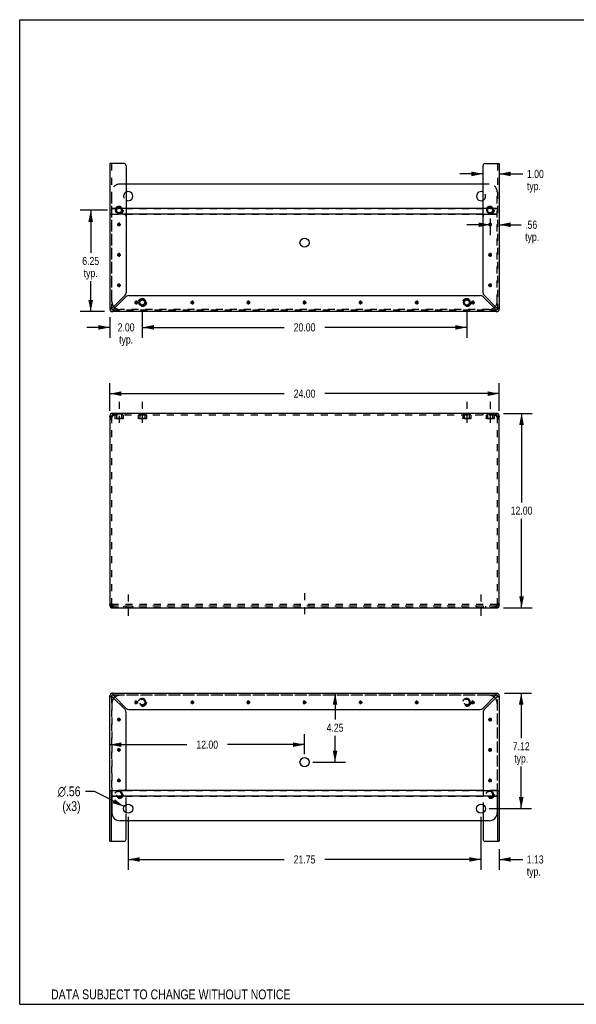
# Model space of a CAD drawing. Header units: inches. Extents: x 0 to 78.6, y 0 to 60.7.
# Tile 1 of 3: x 0 to 34.3, y 0 to 60.7. Entities that reach past the tile are written whole.
import ezdxf

# ---------------------------------------------------------------- set-up
doc = ezdxf.new("R2010")
doc.units = ezdxf.units.IN
doc.header["$LTSCALE"] = 4.321429
doc.header["$MEASUREMENT"] = 0
doc.linetypes.add('DASHED', pattern=[0.2, 0.1, -0.1])
doc.linetypes.add('HIDDEN', pattern=[0.2, 0.1, -0.1])
doc.layers.get('0').update_dxf_attribs({"linetype": 'CONTINUOUS'})
doc.layers.add('DEFAULT_2', color=8, linetype='HIDDEN')
doc.layers.add('DIMENSIONS', color=7, linetype='CONTINUOUS')
doc.styles.get("Standard").update_dxf_attribs({"font": 'txt', "width": 0.8})
doc.styles.add('TEXTSTYLE_1', font='gdt', dxfattribs={"width": 0.8})
doc.dimstyles.new('DIMSTYLE_1', dxfattribs={"dimtxt": 0.5, "dimasz": 0.714286, "dimexe": 0.09, "dimexo": 0.07, "dimgap": 0.035, "dimtad": 0, "dimtih": 1, "dimtoh": 1, "dimzin": 4, "dimdsep": 46, "dimtxsty": 'Standard', "dimblk": '_FILLED', "dimblk1": '_FILLED', "dimblk2": '_FILLED', "dimcen": 0.09, "dimadec": 0, "dimazin": 0, "dimtfac": 1, "dimtofl": 0, "dimtmove": 0, "dimatfit": 3, "dimldrblk": '_FILLED', "dimfxl": 1, "dimtolj": 1, "dimtzin": 4, "dimarcsym": 0})
doc.dimstyles.new('DIMSTYLE_2', dxfattribs={"dimtxt": 0.607143, "dimasz": 0.714286, "dimexe": 0.09, "dimexo": 0.07, "dimgap": 0.09, "dimtad": 0, "dimtih": 1, "dimtoh": 1, "dimzin": 4, "dimdsep": 46, "dimtxsty": 'Standard', "dimblk": '_FILLED', "dimblk1": '_FILLED', "dimblk2": '_FILLED', "dimcen": 0.09, "dimadec": 0, "dimazin": 0, "dimtfac": 1, "dimtofl": 0, "dimtmove": 0, "dimatfit": 3, "dimldrblk": '_FILLED', "dimfxl": 1, "dimtolj": 1, "dimtzin": 4, "dimarcsym": 0})

# ---------------------------------------------------------------- blocks, each defined once
blk = doc.blocks.new('_FILLED')
at = {"color": 0, "linetype": 'ByBlock'}
blk.add_solid([(0, 0), (-1, 0.2), (-1, -0.2)], dxfattribs=at)
blk = doc.blocks.new('*D1')
at = {"layer": 'DIMENSIONS', "color": 2, "linetype": 'Continuous'}
for p, q in [((5.559, 36.599), (5.559, 38.298)), ((29.559, 36.599), (29.559, 38.298)), ((5.559, 37.655), (16.309, 37.655)), ((29.559, 37.655), (18.809, 37.655))]:
    blk.add_line(p, q, dxfattribs=at)
at = {"layer": 'DIMENSIONS', "color": 2, "linetype": 'Continuous', "xscale": 0.7142857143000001, "yscale": 0.7142857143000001, "zscale": 0.7142857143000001, "rotation": 180}
blk.add_blockref('_FILLED', (5.559, 37.655), dxfattribs=at)
at = {"layer": 'DIMENSIONS', "color": 2, "linetype": 'Continuous', "xscale": 0.7142857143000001, "yscale": 0.7142857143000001, "zscale": 0.7142857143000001}
blk.add_blockref('_FILLED', (29.559, 37.655), dxfattribs=at)
at = {"layer": 'DIMENSIONS', "color": 2, "linetype": 'Continuous', "insert": (17.559, 37.905), "char_height": 0.5, "width": 2, "attachment_point": 2, "line_spacing_factor": 0.9}
blk.add_mtext('24.00', dxfattribs=at)
blk = doc.blocks.new('*D2')
at = {"layer": 'DIMENSIONS', "color": 2, "linetype": 'Continuous'}
for p, q in [((29.816, 36.44), (31.579, 36.44)), ((30.936, 36.44), (30.936, 30.94)), ((30.936, 24.44), (30.936, 29.94)), ((29.816, 24.44), (31.579, 24.44))]:
    blk.add_line(p, q, dxfattribs=at)
at = {"layer": 'DIMENSIONS', "color": 2, "linetype": 'Continuous', "xscale": 0.7142857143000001, "yscale": 0.7142857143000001, "zscale": 0.7142857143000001}
for p, rotation in [((30.936, 36.44), 90), ((30.936, 24.44), 270)]:
    blk.add_blockref('_FILLED', p, dxfattribs=dict(at, rotation=rotation))
at = {"layer": 'DIMENSIONS', "color": 2, "linetype": 'Continuous', "insert": (30.936, 30.69), "char_height": 0.5, "width": 2, "attachment_point": 2, "line_spacing_factor": 0.9}
blk.add_mtext('12.00', dxfattribs=at)
blk = doc.blocks.new('*D5')
at = {"layer": 'DIMENSIONS', "color": 2, "linetype": 'Continuous'}
for p, q in [((19.441, 19.182), (19.441, 17.557)), ((19.441, 14.931), (19.441, 16.557)), ((18.059, 14.931), (20.084, 14.931))]:
    blk.add_line(p, q, dxfattribs=at)
at = {"layer": 'DIMENSIONS', "color": 2, "linetype": 'Continuous', "xscale": 0.7142857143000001, "yscale": 0.7142857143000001, "zscale": 0.7142857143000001}
for p, rotation in [((19.441, 19.182), 90), ((19.441, 14.931), 270)]:
    blk.add_blockref('_FILLED', p, dxfattribs=dict(at, rotation=rotation))
at = {"layer": 'DIMENSIONS', "color": 2, "linetype": 'Continuous', "insert": (19.441, 17.307), "char_height": 0.5, "width": 1.6, "attachment_point": 2, "line_spacing_factor": 0.9}
blk.add_mtext('4.25', dxfattribs=at)
blk = doc.blocks.new('*D6')
at = {"layer": 'DIMENSIONS', "color": 2, "linetype": 'Continuous'}
for p, q in [((17.559, 15.431), (17.559, 16.654)), ((5.559, 16.011), (10.309, 16.011)), ((17.559, 16.011), (12.809, 16.011))]:
    blk.add_line(p, q, dxfattribs=at)
at = {"layer": 'DIMENSIONS', "color": 2, "linetype": 'Continuous', "xscale": 0.7142857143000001, "yscale": 0.7142857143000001, "zscale": 0.7142857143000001, "rotation": 180}
blk.add_blockref('_FILLED', (5.559, 16.011), dxfattribs=at)
at = {"layer": 'DIMENSIONS', "color": 2, "linetype": 'Continuous', "xscale": 0.7142857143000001, "yscale": 0.7142857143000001, "zscale": 0.7142857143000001}
blk.add_blockref('_FILLED', (17.559, 16.011), dxfattribs=at)
at = {"layer": 'DIMENSIONS', "color": 2, "linetype": 'Continuous', "insert": (11.559, 16.261), "char_height": 0.5, "width": 2, "attachment_point": 2, "line_spacing_factor": 0.9}
blk.add_mtext('12.00', dxfattribs=at)
blk = doc.blocks.new('*D7')
at = {"layer": 'DIMENSIONS', "color": 2, "linetype": 'Continuous'}
for p, q in [((28.434, 11.564), (28.434, 8.29)), ((29.559, 9.559), (29.559, 8.29)), ((28.434, 8.933), (27.005, 8.933)), ((29.559, 8.933), (31.005, 8.933))]:
    blk.add_line(p, q, dxfattribs=at)
at = {"layer": 'DIMENSIONS', "color": 2, "linetype": 'Continuous', "xscale": 0.7142857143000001, "yscale": 0.7142857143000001, "zscale": 0.7142857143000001}
blk.add_blockref('_FILLED', (28.434, 8.933), dxfattribs=at)
at = {"layer": 'DIMENSIONS', "color": 2, "linetype": 'Continuous', "xscale": 0.7142857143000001, "yscale": 0.7142857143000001, "zscale": 0.7142857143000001, "rotation": 180}
blk.add_blockref('_FILLED', (29.559, 8.933), dxfattribs=at)
at = {"layer": 'DIMENSIONS', "color": 2, "linetype": 'Continuous', "insert": (31.255, 9.183), "char_height": 0.5, "width": 1.6, "attachment_point": 1, "line_spacing_factor": 0.9}
blk.add_mtext('1.13\\Ptyp.', dxfattribs=at)
blk = doc.blocks.new('*D8')
at = {"layer": 'DIMENSIONS', "color": 2, "linetype": 'Continuous'}
for p, q in [((6.684, 11.564), (6.684, 8.29)), ((28.434, 11.564), (28.434, 8.29)), ((6.684, 8.933), (16.309, 8.933)), ((28.434, 8.933), (18.809, 8.933))]:
    blk.add_line(p, q, dxfattribs=at)
at = {"layer": 'DIMENSIONS', "color": 2, "linetype": 'Continuous', "xscale": 0.7142857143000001, "yscale": 0.7142857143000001, "zscale": 0.7142857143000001, "rotation": 180}
blk.add_blockref('_FILLED', (6.684, 8.933), dxfattribs=at)
at = {"layer": 'DIMENSIONS', "color": 2, "linetype": 'Continuous', "xscale": 0.7142857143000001, "yscale": 0.7142857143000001, "zscale": 0.7142857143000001}
blk.add_blockref('_FILLED', (28.434, 8.933), dxfattribs=at)
at = {"layer": 'DIMENSIONS', "color": 2, "linetype": 'Continuous', "insert": (17.559, 9.183), "char_height": 0.5, "width": 2, "attachment_point": 2, "line_spacing_factor": 0.9}
blk.add_mtext('21.75', dxfattribs=at)
blk = doc.blocks.new('*D9')
at = {"layer": 'DIMENSIONS', "color": 2, "linetype": 'Continuous'}
for p, q in [((29.892, 19.182), (31.557, 19.182)), ((30.914, 19.182), (30.914, 16.409)), ((30.914, 12.064), (30.914, 14.659)), ((28.934, 12.064), (31.557, 12.064))]:
    blk.add_line(p, q, dxfattribs=at)
at = {"layer": 'DIMENSIONS', "color": 2, "linetype": 'Continuous', "xscale": 0.7142857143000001, "yscale": 0.7142857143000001, "zscale": 0.7142857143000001}
for p, rotation in [((30.914, 19.182), 90), ((30.914, 12.064), 270)]:
    blk.add_blockref('_FILLED', p, dxfattribs=dict(at, rotation=rotation))
at = {"layer": 'DIMENSIONS', "color": 2, "linetype": 'Continuous', "insert": (30.914, 16.159), "char_height": 0.5, "width": 1.6, "attachment_point": 2, "line_spacing_factor": 0.9}
blk.add_mtext('7.12\\Ptyp.', dxfattribs=at)
blk = doc.blocks.new('*D10')
at = {"layer": 'DIMENSIONS', "color": 2, "linetype": 'Continuous'}
for p, q in [((4.617, 13.131), (4.055, 13.131)), ((6.434, 12.193), (4.617, 13.131))]:
    blk.add_line(p, q, dxfattribs=at)
at = {"layer": 'DIMENSIONS', "color": 2, "linetype": 'Continuous', "xscale": 0.7142857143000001, "yscale": 0.7142857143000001, "zscale": 0.7142857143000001, "rotation": 332.6934381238}
blk.add_blockref('_FILLED', (6.434, 12.193), dxfattribs=at)
at = {"layer": 'DIMENSIONS', "color": 2, "linetype": 'Continuous', "insert": (3.751, 13.434), "char_height": 0.60714, "width": 2.26667, "attachment_point": 3, "line_spacing_factor": 0.9, "style": 'TEXTSTYLE_1'}
blk.add_mtext('{\\Fgdt;n}\\Ftxt;.56\\P(x3)', dxfattribs=at)
blk = doc.blocks.new('*D11')
at = {"layer": 'DIMENSIONS', "color": 2, "linetype": 'Continuous'}
for p, q in [((5.415, 48.963), (3.733, 48.963)), ((4.376, 48.963), (4.376, 46.338)), ((4.376, 42.713), (4.376, 44.588)), ((5.225, 42.713), (3.733, 42.713))]:
    blk.add_line(p, q, dxfattribs=at)
at = {"layer": 'DIMENSIONS', "color": 2, "linetype": 'Continuous', "xscale": 0.7142857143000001, "yscale": 0.7142857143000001, "zscale": 0.7142857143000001}
for p, rotation in [((4.376, 48.963), 90), ((4.376, 42.713), 270)]:
    blk.add_blockref('_FILLED', p, dxfattribs=dict(at, rotation=rotation))
at = {"layer": 'DIMENSIONS', "color": 2, "linetype": 'Continuous', "insert": (4.376, 46.088), "char_height": 0.5, "width": 1.6, "attachment_point": 2, "line_spacing_factor": 0.9}
blk.add_mtext('6.25\\Ptyp.', dxfattribs=at)
blk = doc.blocks.new('*D12')
at = {"layer": 'DIMENSIONS', "color": 2, "linetype": 'Continuous'}
for p, q in [((7.559, 42.776), (7.559, 41.098)), ((5.559, 42.38), (5.559, 41.098)), ((5.559, 41.741), (4.13, 41.741)), ((7.559, 41.741), (8.987, 41.741))]:
    blk.add_line(p, q, dxfattribs=at)
at = {"layer": 'DIMENSIONS', "color": 2, "linetype": 'Continuous', "xscale": 0.7142857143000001, "yscale": 0.7142857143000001, "zscale": 0.7142857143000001}
blk.add_blockref('_FILLED', (5.559, 41.741), dxfattribs=at)
at = {"layer": 'DIMENSIONS', "color": 2, "linetype": 'Continuous', "xscale": 0.7142857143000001, "yscale": 0.7142857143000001, "zscale": 0.7142857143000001, "rotation": 180}
blk.add_blockref('_FILLED', (7.559, 41.741), dxfattribs=at)
at = {"layer": 'DIMENSIONS', "color": 2, "linetype": 'Continuous', "insert": (6.559, 41.991), "char_height": 0.5, "width": 1.6, "attachment_point": 2, "line_spacing_factor": 0.9}
blk.add_mtext('2.00\\Ptyp.', dxfattribs=at)
blk = doc.blocks.new('*D13')
at = {"layer": 'DIMENSIONS', "color": 2, "linetype": 'Continuous'}
for p, q in [((7.559, 42.776), (7.559, 41.098)), ((27.559, 42.776), (27.559, 41.098)), ((7.559, 41.741), (16.309, 41.741)), ((27.559, 41.741), (18.809, 41.741))]:
    blk.add_line(p, q, dxfattribs=at)
at = {"layer": 'DIMENSIONS', "color": 2, "linetype": 'Continuous', "xscale": 0.7142857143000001, "yscale": 0.7142857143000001, "zscale": 0.7142857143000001, "rotation": 180}
blk.add_blockref('_FILLED', (7.559, 41.741), dxfattribs=at)
at = {"layer": 'DIMENSIONS', "color": 2, "linetype": 'Continuous', "xscale": 0.7142857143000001, "yscale": 0.7142857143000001, "zscale": 0.7142857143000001}
blk.add_blockref('_FILLED', (27.559, 41.741), dxfattribs=at)
at = {"layer": 'DIMENSIONS', "color": 2, "linetype": 'Continuous', "insert": (17.559, 41.991), "char_height": 0.5, "width": 2, "attachment_point": 2, "line_spacing_factor": 0.9}
blk.add_mtext('20.00', dxfattribs=at)
blk = doc.blocks.new('*D14')
at = {"layer": 'DIMENSIONS', "color": 2, "linetype": 'Continuous'}
for p, q in [((28.996, 48.07), (27.568, 48.07)), ((28.996, 48.463), (28.996, 47.427)), ((29.559, 48.07), (30.907, 48.07))]:
    blk.add_line(p, q, dxfattribs=at)
at = {"layer": 'DIMENSIONS', "color": 2, "linetype": 'Continuous', "xscale": 0.7142857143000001, "yscale": 0.7142857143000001, "zscale": 0.7142857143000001}
blk.add_blockref('_FILLED', (28.996, 48.07), dxfattribs=at)
at = {"layer": 'DIMENSIONS', "color": 2, "linetype": 'Continuous', "xscale": 0.7142857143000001, "yscale": 0.7142857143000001, "zscale": 0.7142857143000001, "rotation": 180}
blk.add_blockref('_FILLED', (29.559, 48.07), dxfattribs=at)
at = {"layer": 'DIMENSIONS', "color": 2, "linetype": 'Continuous', "insert": (31.157, 48.32), "char_height": 0.5, "width": 1.6, "attachment_point": 1, "line_spacing_factor": 0.9}
blk.add_mtext('.56\\Ptyp.', dxfattribs=at)
blk = doc.blocks.new('*D15')
at = {"layer": 'DIMENSIONS', "color": 2, "linetype": 'Continuous'}
for p, q in [((28.559, 51.204), (27.13, 51.204)), ((29.559, 51.204), (31.017, 51.204))]:
    blk.add_line(p, q, dxfattribs=at)
at = {"layer": 'DIMENSIONS', "color": 2, "linetype": 'Continuous', "xscale": 0.7142857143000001, "yscale": 0.7142857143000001, "zscale": 0.7142857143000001}
blk.add_blockref('_FILLED', (28.559, 51.204), dxfattribs=at)
at = {"layer": 'DIMENSIONS', "color": 2, "linetype": 'Continuous', "xscale": 0.7142857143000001, "yscale": 0.7142857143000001, "zscale": 0.7142857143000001, "rotation": 180}
blk.add_blockref('_FILLED', (29.559, 51.204), dxfattribs=at)
at = {"layer": 'DIMENSIONS', "color": 2, "linetype": 'Continuous', "insert": (31.267, 51.454), "char_height": 0.5, "width": 1.6, "attachment_point": 1, "line_spacing_factor": 0.9}
blk.add_mtext('1.00\\Ptyp.', dxfattribs=at)

msp = doc.modelspace()

# ---------------------------------------------------------------- linework, layer by layer
at = {"color": 7, "linetype": 'Continuous'}
for p, q in [((0, 0), (0, 60.714)), ((0, 60.714), (78.571, 60.714)), ((5.654, 42.88), (5.663, 42.88)), ((5.725, 42.817), (5.725, 42.809)), ((29.392, 42.809), (29.392, 42.817)), ((29.455, 42.88), (29.463, 42.88)), ((5.725, 36.44), (5.725, 36.336)), ((29.392, 36.44), (29.392, 36.336)), ((5.559, 36.273), (5.663, 36.273)), ((5.744, 36.336), (5.725, 36.336)), ((29.392, 36.336), (29.373, 36.336)), ((29.455, 36.273), (29.559, 36.273)), ((5.663, 24.606), (5.559, 24.606)), ((5.684, 24.56), (5.684, 24.633)), ((5.725, 24.44), (5.725, 24.544)), ((5.725, 24.544), (5.744, 24.544)), ((29.373, 24.544), (29.392, 24.544)), ((29.392, 24.44), (29.392, 24.544)), ((29.434, 24.56), (29.434, 24.633)), ((29.559, 24.606), (29.455, 24.606)), ((5.663, 19.016), (5.654, 19.016)), ((5.725, 19.087), (5.725, 19.078)), ((29.392, 19.078), (29.392, 19.087)), ((29.463, 19.016), (29.455, 19.016)), ((7.069, 18.62), (7.299, 18.62)), ((7.102, 18.539), (7.265, 18.701)), ((7.265, 18.539), (7.102, 18.701)), ((7.184, 18.505), (7.184, 18.735)), ((10.527, 18.62), (10.757, 18.62)), ((10.561, 18.539), (10.723, 18.701)), ((10.723, 18.539), (10.561, 18.701)), ((10.642, 18.505), (10.642, 18.735)), ((13.985, 18.62), (14.215, 18.62)), ((14.019, 18.539), (14.182, 18.701)), ((14.182, 18.539), (14.019, 18.701)), ((14.1, 18.505), (14.1, 18.735)), ((17.444, 18.62), (17.674, 18.62)), ((17.477, 18.539), (17.64, 18.701)), ((17.64, 18.539), (17.477, 18.701)), ((17.559, 18.505), (17.559, 18.735)), ((20.902, 18.62), (21.132, 18.62)), ((20.936, 18.539), (21.098, 18.701)), ((21.098, 18.539), (20.936, 18.701)), ((21.017, 18.505), (21.017, 18.735)), ((24.36, 18.62), (24.59, 18.62)), ((24.394, 18.539), (24.557, 18.701)), ((24.394, 18.701), (24.557, 18.539)), ((24.475, 18.505), (24.475, 18.735)), ((27.819, 18.62), (28.049, 18.62)), ((27.852, 18.539), (28.015, 18.701)), ((27.852, 18.701), (28.015, 18.539)), ((27.934, 18.505), (27.934, 18.735)), ((6.04, 17.476), (6.202, 17.639)), ((6.202, 17.476), (6.04, 17.639)), ((6.121, 17.442), (6.121, 17.672)), ((28.915, 17.476), (29.077, 17.639)), ((28.915, 17.639), (29.077, 17.476)), ((28.996, 17.442), (28.996, 17.672)), ((6.006, 17.557), (6.236, 17.557)), ((28.881, 17.557), (29.111, 17.557)), ((6.121, 15.567), (6.121, 15.797)), ((28.996, 15.567), (28.996, 15.797)), ((6.006, 15.682), (6.236, 15.682)), ((6.04, 15.601), (6.202, 15.764)), ((6.202, 15.601), (6.04, 15.764)), ((28.881, 15.682), (29.111, 15.682)), ((28.915, 15.601), (29.077, 15.764)), ((28.915, 15.764), (29.077, 15.601)), ((6.006, 13.807), (6.236, 13.807)), ((6.202, 13.726), (6.04, 13.889)), ((6.04, 13.726), (6.202, 13.889)), ((6.121, 13.692), (6.121, 13.922)), ((28.881, 13.807), (29.111, 13.807)), ((28.915, 13.889), (29.077, 13.726)), ((28.915, 13.726), (29.077, 13.889)), ((28.996, 13.692), (28.996, 13.922)), ((5.663, 10.059), (5.663, 13.182)), ((5.684, 13.182), (5.684, 11.814)), ((29.434, 12.843), (5.684, 12.843)), ((28.635, 13.192), (6.482, 13.192)), ((29.434, 13.182), (29.434, 11.814)), ((29.455, 13.182), (29.455, 10.059)), ((6.559, 11.812), (6.559, 12.315)), ((28.559, 12.315), (28.559, 11.812)), ((28.934, 11.314), (6.184, 11.314)), ((6.559, 10.184), (6.559, 11.314)), ((28.559, 11.314), (28.559, 10.184)), ((5.559, 10.059), (6.434, 10.059)), ((28.684, 10.059), (29.559, 10.059)), ((0, 0), (78.571, 0))]:
    msp.add_line(p, q, dxfattribs=at)
at = {"color": 3, "linetype": 'Continuous'}
for p, q in [((5.559, 51.837), (5.559, 42.88)), ((6.434, 51.837), (5.559, 51.837)), ((6.559, 51.712), (6.559, 43.881)), ((28.559, 43.881), (28.559, 51.712)), ((28.684, 51.837), (29.559, 51.837)), ((29.559, 51.837), (29.559, 42.88)), ((28.559, 50.582), (6.559, 50.582)), ((6.225, 49.08), (6.017, 49.08)), ((28.559, 49.08), (6.559, 49.08)), ((28.559, 48.731), (6.559, 48.731)), ((29.1, 49.08), (28.892, 49.08)), ((6.494, 43.725), (5.725, 42.956)), ((29.392, 42.956), (28.623, 43.725)), ((5.801, 42.88), (6.57, 43.649)), ((6.726, 43.713), (28.391, 43.713)), ((28.547, 43.649), (29.316, 42.88)), ((29.392, 42.713), (5.725, 42.713)), ((29.392, 36.44), (5.725, 36.44)), ((5.559, 36.273), (5.559, 24.606)), ((5.624, 36.205), (5.607, 36.191)), ((5.642, 36.218), (5.624, 36.205)), ((5.756, 36.371), (5.763, 36.391)), ((29.354, 36.391), (29.362, 36.371)), ((29.384, 36.299), (29.392, 36.273)), ((29.493, 36.205), (29.475, 36.218)), ((29.51, 36.191), (29.493, 36.205)), ((29.559, 24.606), (29.559, 36.273)), ((5.607, 24.688), (5.624, 24.675)), ((5.624, 24.675), (5.642, 24.661)), ((5.733, 24.58), (5.725, 24.606)), ((5.725, 24.44), (29.392, 24.44)), ((5.74, 24.555), (5.733, 24.58)), ((5.763, 24.488), (5.756, 24.508)), ((29.362, 24.508), (29.354, 24.488)), ((29.475, 24.661), (29.493, 24.675)), ((29.493, 24.675), (29.51, 24.688)), ((5.559, 10.059), (5.559, 19.016)), ((5.725, 19.182), (29.392, 19.182)), ((5.725, 18.94), (6.494, 18.171)), ((6.57, 18.247), (5.801, 19.016)), ((29.316, 19.016), (28.547, 18.247)), ((28.623, 18.171), (29.392, 18.94)), ((29.559, 19.016), (29.559, 10.059)), ((6.559, 13.307), (6.559, 18.015)), ((6.726, 18.182), (28.391, 18.182)), ((28.559, 18.015), (28.559, 13.307)), ((5.559, 13.182), (6.434, 13.182)), ((28.684, 13.182), (29.559, 13.182))]:
    msp.add_line(p, q, dxfattribs=at)
at = {"color": 2, "linetype": 'DASHED'}
for p, q in [((6.121, 37.154), (6.121, 35.621)), ((7.559, 37.154), (7.559, 35.621)), ((27.559, 37.154), (27.559, 35.621)), ((28.996, 37.154), (28.996, 35.621)), ((6.684, 25.261), (6.684, 23.728)), ((17.559, 25.362), (17.559, 23.829)), ((28.434, 25.261), (28.434, 23.728))]:
    msp.add_line(p, q, dxfattribs=at)
at = {"color": 3, "linetype": 'Continuous'}
for points in [[(5.627, 42.926), (5.607, 42.918), (5.59, 42.91), (5.577, 42.903), (5.567, 42.895), (5.561, 42.888), (5.559, 42.88)], [(5.674, 42.941), (5.649, 42.933), (5.627, 42.926)], [(5.725, 42.956), (5.699, 42.948), (5.674, 42.941)], [(5.725, 42.713), (5.733, 42.715), (5.74, 42.722), (5.748, 42.732), (5.756, 42.745), (5.763, 42.762), (5.771, 42.782)], [(5.771, 42.782), (5.778, 42.804), (5.786, 42.828)], [(5.786, 42.828), (5.794, 42.854), (5.801, 42.88)], [(29.316, 42.88), (29.324, 42.854), (29.331, 42.828)], [(29.331, 42.828), (29.339, 42.804), (29.346, 42.782)], [(29.346, 42.782), (29.354, 42.762), (29.362, 42.745), (29.369, 42.732), (29.377, 42.722), (29.384, 42.715), (29.392, 42.713)], [(29.444, 42.941), (29.418, 42.948), (29.392, 42.956)], [(29.49, 42.926), (29.468, 42.933), (29.444, 42.941)], [(29.559, 42.88), (29.557, 42.888), (29.55, 42.895), (29.54, 42.903), (29.527, 42.91), (29.51, 42.918), (29.49, 42.926)], [(5.763, 36.391), (5.771, 36.408), (5.778, 36.421), (5.786, 36.431)], [(5.786, 36.431), (5.794, 36.438), (5.801, 36.44)], [(29.316, 36.44), (29.324, 36.438), (29.331, 36.431)], [(29.331, 36.431), (29.339, 36.421), (29.346, 36.408), (29.354, 36.391)], [(5.607, 36.191), (5.593, 36.205), (5.581, 36.218), (5.571, 36.232), (5.564, 36.246), (5.56, 36.259), (5.559, 36.273)], [(5.682, 36.246), (5.661, 36.232), (5.642, 36.218)], [(5.725, 36.273), (5.703, 36.259), (5.682, 36.246)], [(5.725, 36.273), (5.733, 36.299), (5.74, 36.325), (5.748, 36.349), (5.756, 36.371)], [(29.362, 36.371), (29.369, 36.349), (29.377, 36.325), (29.384, 36.299)], [(29.435, 36.246), (29.414, 36.259), (29.392, 36.273)], [(29.475, 36.218), (29.456, 36.232), (29.435, 36.246)], [(29.559, 36.273), (29.557, 36.259), (29.553, 36.246), (29.546, 36.232), (29.536, 36.218), (29.524, 36.205), (29.51, 36.191)], [(5.559, 24.606), (5.56, 24.62), (5.564, 24.634), (5.571, 24.647), (5.581, 24.661), (5.593, 24.675), (5.607, 24.688)], [(5.642, 24.661), (5.661, 24.647), (5.682, 24.634)], [(5.682, 24.634), (5.703, 24.62), (5.725, 24.606)], [(5.756, 24.508), (5.748, 24.531), (5.74, 24.555)], [(5.786, 24.448), (5.778, 24.458), (5.771, 24.471), (5.763, 24.488)], [(5.801, 24.44), (5.794, 24.442), (5.786, 24.448)], [(29.331, 24.448), (29.324, 24.442), (29.316, 24.44)], [(29.354, 24.488), (29.346, 24.471), (29.339, 24.458), (29.331, 24.448)], [(29.377, 24.555), (29.369, 24.531), (29.362, 24.508)], [(29.392, 24.606), (29.384, 24.58), (29.377, 24.555)], [(29.392, 24.606), (29.414, 24.62), (29.435, 24.634)], [(29.435, 24.634), (29.456, 24.647), (29.475, 24.661)], [(29.51, 24.688), (29.524, 24.675), (29.536, 24.661), (29.546, 24.647), (29.553, 24.634), (29.557, 24.62), (29.559, 24.606)], [(5.559, 19.016), (5.561, 19.008), (5.567, 19.001), (5.577, 18.993), (5.59, 18.985), (5.607, 18.978), (5.627, 18.97)], [(5.627, 18.97), (5.649, 18.963), (5.674, 18.955)], [(5.674, 18.955), (5.699, 18.947), (5.725, 18.94)], [(5.771, 19.114), (5.763, 19.134), (5.756, 19.151), (5.748, 19.164), (5.74, 19.174), (5.733, 19.18), (5.725, 19.182)], [(5.786, 19.067), (5.778, 19.091), (5.771, 19.114)], [(5.801, 19.016), (5.794, 19.042), (5.786, 19.067)], [(29.331, 19.067), (29.324, 19.042), (29.316, 19.016)], [(29.346, 19.114), (29.339, 19.091), (29.331, 19.067)], [(29.392, 19.182), (29.384, 19.18), (29.377, 19.174), (29.369, 19.164), (29.362, 19.151), (29.354, 19.134), (29.346, 19.114)], [(29.392, 18.94), (29.418, 18.947), (29.444, 18.955)], [(29.444, 18.955), (29.468, 18.963), (29.49, 18.97)], [(29.49, 18.97), (29.51, 18.978), (29.527, 18.985), (29.54, 18.993), (29.55, 19.001), (29.557, 19.008), (29.559, 19.016)]]:
    msp.add_lwpolyline(points, dxfattribs=at)
at = {"color": 7, "linetype": 'Continuous'}
for points in [[(5.725, 42.956), (5.715, 42.948), (5.706, 42.941), (5.697, 42.933), (5.688, 42.926), (5.681, 42.918), (5.674, 42.91), (5.669, 42.903), (5.666, 42.895), (5.663, 42.888), (5.663, 42.88)], [(5.725, 42.817), (5.733, 42.818), (5.74, 42.82), (5.748, 42.824), (5.756, 42.829), (5.763, 42.836)], [(5.763, 42.836), (5.771, 42.843), (5.778, 42.852), (5.786, 42.861), (5.794, 42.87), (5.801, 42.88)], [(29.316, 42.88), (29.324, 42.87), (29.331, 42.861), (29.339, 42.852), (29.346, 42.843), (29.354, 42.836), (29.362, 42.829), (29.369, 42.824), (29.377, 42.82), (29.384, 42.818), (29.392, 42.817)], [(29.436, 42.918), (29.429, 42.926), (29.42, 42.933), (29.411, 42.941), (29.402, 42.948), (29.392, 42.956)], [(29.455, 42.88), (29.454, 42.888), (29.452, 42.895), (29.448, 42.903), (29.443, 42.91), (29.436, 42.918)], [(5.667, 36.235), (5.665, 36.246), (5.663, 36.259), (5.663, 36.273)], [(29.455, 36.273), (29.454, 36.259), (29.452, 36.246), (29.45, 36.235)], [(5.663, 24.606), (5.663, 24.62), (5.665, 24.634), (5.667, 24.644)], [(29.45, 24.644), (29.452, 24.634), (29.454, 24.62), (29.455, 24.606)], [(5.663, 19.016), (5.663, 19.008), (5.666, 19.001), (5.669, 18.993), (5.674, 18.985), (5.681, 18.978)], [(5.681, 18.978), (5.688, 18.97), (5.697, 18.963), (5.706, 18.955), (5.715, 18.947), (5.725, 18.94)], [(5.801, 19.016), (5.794, 19.026), (5.786, 19.035), (5.778, 19.044), (5.771, 19.053), (5.763, 19.06), (5.756, 19.066), (5.748, 19.072), (5.74, 19.075), (5.733, 19.078), (5.725, 19.078)], [(29.354, 19.06), (29.346, 19.053), (29.339, 19.044), (29.331, 19.035), (29.324, 19.026), (29.316, 19.016)], [(29.392, 19.078), (29.384, 19.078), (29.377, 19.075), (29.369, 19.072), (29.362, 19.066), (29.354, 19.06)], [(29.392, 18.94), (29.402, 18.947), (29.411, 18.955), (29.42, 18.963), (29.429, 18.97), (29.436, 18.978), (29.443, 18.985), (29.448, 18.993), (29.452, 19.001), (29.454, 19.008), (29.455, 19.016)]]:
    msp.add_lwpolyline(points, dxfattribs=at)
at = {"color": 3, "linetype": 'Continuous'}
for centre, radius in [((6.121, 48.963), 0.206), ((28.996, 48.963), 0.206), ((17.559, 46.965), 0.281), ((7.559, 43.276), 0.206), ((27.559, 43.276), 0.206)]:
    msp.add_circle(centre, radius, dxfattribs=at)
at = {"color": 7, "linetype": 'Continuous'}
for centre, radius in [((6.121, 48.963), 0.166), ((6.121, 48.963), 0.156), ((28.996, 48.963), 0.166), ((28.996, 48.963), 0.156), ((7.559, 43.276), 0.166), ((7.559, 43.276), 0.156), ((27.559, 43.276), 0.166), ((27.559, 43.276), 0.156), ((17.559, 14.931), 0.281), ((6.684, 12.064), 0.281), ((28.434, 12.064), 0.281)]:
    msp.add_circle(centre, radius, dxfattribs=at)
at = {"color": 3, "linetype": 'Continuous'}
for centre, radius, start, end in [((6.434, 51.712), 0.125, 0, 90), ((28.684, 51.712), 0.125, 90, 180), ((6.684, 49.832), 0.281, 243.58705, 116.41295), ((28.434, 49.832), 0.281, 63.58705, 296.41295), ((6.339, 43.881), 0.22, 315, 360), ((28.779, 43.881), 0.22, 180, 225), ((6.726, 43.493), 0.22, 90, 135), ((28.391, 43.493), 0.22, 45, 90), ((5.725, 42.88), 0.167, 180, 270), ((6.184, 43.34), 0.5, 218.93779, 231.30402), ((28.934, 43.34), 0.5, 308.69598, 321.06221), ((29.392, 42.88), 0.167, 270, 360), ((5.725, 36.273), 0.167, 90, 180), ((29.392, 36.273), 0.167, 0, 90), ((5.725, 24.606), 0.167, 180, 270), ((29.392, 24.606), 0.167, 270, 360), ((5.725, 19.016), 0.167, 90, 180), ((29.392, 19.016), 0.167, 0, 90), ((6.726, 18.402), 0.22, 225, 270), ((28.391, 18.402), 0.22, 270, 315), ((6.339, 18.015), 0.22, 0, 45), ((28.779, 18.015), 0.22, 135, 180), ((6.434, 13.307), 0.125, 270, 360), ((28.684, 13.307), 0.125, 180, 270)]:
    msp.add_arc(centre, radius, start, end, dxfattribs=at)
at = {"color": 7, "linetype": 'Continuous'}
for centre, radius, start, end in [((5.725, 42.88), 0.0625, 180, 270), ((29.392, 42.88), 0.0625, 270, 360), ((5.725, 36.273), 0.0625, 90, 180), ((29.392, 36.273), 0.0625, 0, 90), ((5.725, 24.606), 0.0625, 180, 270), ((29.392, 24.606), 0.0625, 270, 360), ((5.725, 19.016), 0.0625, 90, 180), ((6.184, 18.556), 0.5, 128.69598, 141.06221), ((28.934, 18.556), 0.5, 38.93779, 51.30402), ((29.392, 19.016), 0.0625, 0, 90), ((6.184, 11.814), 0.5, 180, 270), ((28.934, 11.814), 0.5, 270, 360), ((6.434, 10.184), 0.125, 270, 360), ((28.684, 10.184), 0.125, 180, 270)]:
    msp.add_arc(centre, radius, start, end, dxfattribs=at)
at = {"layer": 'DEFAULT_2', "color": 8, "linetype": 'HIDDEN'}
for p, q in [((5.663, 51.837), (5.663, 42.88)), ((29.455, 51.837), (29.455, 42.88)), ((6.559, 50.582), (6.184, 50.582)), ((28.934, 50.582), (28.559, 50.582)), ((5.684, 43.34), (5.684, 50.082)), ((29.434, 43.34), (29.434, 50.082)), ((5.559, 48.713), (6.434, 48.713)), ((6.017, 49.08), (5.684, 49.08)), ((29.434, 49.053), (5.684, 49.053)), ((6.559, 48.731), (5.684, 48.731)), ((29.434, 48.704), (5.684, 48.704)), ((6.559, 49.08), (6.225, 49.08)), ((28.892, 49.08), (28.559, 49.08)), ((29.434, 48.731), (28.559, 48.731)), ((28.684, 48.713), (29.559, 48.713)), ((29.434, 49.08), (29.1, 49.08)), ((6.006, 48.088), (6.236, 48.088)), ((6.04, 48.007), (6.202, 48.17)), ((6.202, 48.007), (6.04, 48.17)), ((6.121, 48.203), (6.121, 47.973)), ((28.881, 48.088), (29.111, 48.088)), ((28.915, 48.007), (29.077, 48.17)), ((29.077, 48.007), (28.915, 48.17)), ((28.996, 48.203), (28.996, 47.973)), ((6.006, 46.213), (6.236, 46.213)), ((6.202, 46.132), (6.04, 46.295)), ((6.04, 46.132), (6.202, 46.295)), ((6.121, 46.328), (6.121, 46.098)), ((28.881, 46.213), (29.111, 46.213)), ((29.077, 46.132), (28.915, 46.295)), ((28.915, 46.132), (29.077, 46.295)), ((28.996, 46.328), (28.996, 46.098)), ((6.006, 44.338), (6.236, 44.338)), ((6.202, 44.257), (6.04, 44.42)), ((6.04, 44.257), (6.202, 44.42)), ((6.121, 44.453), (6.121, 44.223)), ((28.881, 44.338), (29.111, 44.338)), ((29.077, 44.257), (28.915, 44.42)), ((28.915, 44.257), (29.077, 44.42)), ((28.996, 44.453), (28.996, 44.223)), ((7.069, 43.276), (7.299, 43.276)), ((7.265, 43.195), (7.102, 43.357)), ((7.102, 43.195), (7.265, 43.357)), ((7.184, 43.391), (7.184, 43.161)), ((10.527, 43.276), (10.757, 43.276)), ((10.723, 43.195), (10.561, 43.357)), ((10.561, 43.195), (10.723, 43.357)), ((10.642, 43.391), (10.642, 43.161)), ((13.985, 43.276), (14.215, 43.276)), ((14.182, 43.195), (14.019, 43.357)), ((14.019, 43.195), (14.182, 43.357)), ((14.1, 43.161), (14.1, 43.391)), ((17.444, 43.276), (17.674, 43.276)), ((17.64, 43.195), (17.477, 43.357)), ((17.477, 43.195), (17.64, 43.357)), ((17.559, 43.161), (17.559, 43.391)), ((20.902, 43.276), (21.132, 43.276)), ((21.098, 43.195), (20.936, 43.357)), ((20.936, 43.195), (21.098, 43.357)), ((21.017, 43.161), (21.017, 43.391)), ((24.36, 43.276), (24.59, 43.276)), ((24.557, 43.195), (24.394, 43.357)), ((24.394, 43.195), (24.557, 43.357)), ((24.475, 43.391), (24.475, 43.161)), ((27.819, 43.276), (28.049, 43.276)), ((28.015, 43.195), (27.852, 43.357)), ((27.852, 43.195), (28.015, 43.357)), ((27.934, 43.391), (27.934, 43.161)), ((5.725, 42.817), (29.392, 42.817)), ((28.934, 42.84), (6.184, 42.84)), ((5.801, 36.44), (5.801, 36.336)), ((5.915, 36.44), (5.915, 36.336)), ((6.328, 36.44), (6.328, 36.336)), ((6.559, 36.336), (6.559, 36.44)), ((7.352, 36.44), (7.352, 36.336)), ((7.765, 36.44), (7.765, 36.336)), ((27.352, 36.44), (27.352, 36.336)), ((27.765, 36.44), (27.765, 36.336)), ((28.559, 36.336), (28.559, 36.44)), ((28.79, 36.44), (28.79, 36.336)), ((29.203, 36.44), (29.203, 36.336)), ((29.316, 36.44), (29.316, 36.336)), ((5.559, 36.099), (5.663, 36.099)), ((5.607, 36.191), (5.681, 36.191)), ((5.663, 36.273), (5.663, 24.606)), ((29.373, 36.336), (5.744, 36.336)), ((5.871, 36.336), (5.871, 36.116)), ((5.881, 36.106), (5.871, 36.116)), ((6.371, 36.116), (5.871, 36.116)), ((6.361, 36.106), (5.881, 36.106)), ((5.915, 36.39), (5.915, 36.336)), ((6.327, 36.39), (5.915, 36.39)), ((5.965, 36.38), (5.955, 36.39)), ((5.965, 36.116), (5.955, 36.106)), ((5.965, 36.38), (5.965, 36.116)), ((6.277, 36.38), (5.965, 36.38)), ((6.277, 36.38), (6.287, 36.39)), ((6.277, 36.38), (6.277, 36.116)), ((6.277, 36.116), (6.287, 36.106)), ((6.327, 36.39), (6.327, 36.336)), ((6.361, 36.106), (6.371, 36.116)), ((6.371, 36.336), (6.371, 36.116)), ((7.309, 36.336), (7.309, 36.116)), ((7.319, 36.106), (7.309, 36.116)), ((7.809, 36.116), (7.309, 36.116)), ((7.799, 36.106), (7.319, 36.106)), ((7.353, 36.39), (7.353, 36.336)), ((7.765, 36.39), (7.353, 36.39)), ((7.403, 36.38), (7.393, 36.39)), ((7.403, 36.116), (7.393, 36.106)), ((7.403, 36.38), (7.403, 36.116)), ((7.715, 36.38), (7.403, 36.38)), ((7.715, 36.38), (7.725, 36.39)), ((7.715, 36.38), (7.715, 36.116)), ((7.715, 36.116), (7.725, 36.106)), ((7.765, 36.39), (7.765, 36.336)), ((7.799, 36.106), (7.809, 36.116)), ((7.809, 36.336), (7.809, 36.116)), ((27.309, 36.336), (27.309, 36.116)), ((27.809, 36.116), (27.309, 36.116)), ((27.319, 36.106), (27.309, 36.116)), ((27.799, 36.106), (27.319, 36.106)), ((27.765, 36.39), (27.353, 36.39)), ((27.353, 36.39), (27.353, 36.336)), ((27.403, 36.38), (27.393, 36.39)), ((27.403, 36.116), (27.393, 36.106)), ((27.715, 36.38), (27.403, 36.38)), ((27.403, 36.38), (27.403, 36.116)), ((27.715, 36.38), (27.725, 36.39)), ((27.715, 36.38), (27.715, 36.116)), ((27.715, 36.116), (27.725, 36.106)), ((27.765, 36.39), (27.765, 36.336)), ((27.799, 36.106), (27.809, 36.116)), ((27.809, 36.336), (27.809, 36.116)), ((28.746, 36.336), (28.746, 36.116)), ((29.246, 36.116), (28.746, 36.116)), ((28.756, 36.106), (28.746, 36.116)), ((29.236, 36.106), (28.756, 36.106)), ((29.202, 36.39), (28.79, 36.39)), ((28.79, 36.39), (28.79, 36.336)), ((28.84, 36.38), (28.83, 36.39)), ((28.84, 36.116), (28.83, 36.106)), ((29.152, 36.38), (28.84, 36.38)), ((28.84, 36.38), (28.84, 36.116)), ((29.152, 36.38), (29.162, 36.39)), ((29.152, 36.38), (29.152, 36.116)), ((29.152, 36.116), (29.162, 36.106)), ((29.202, 36.39), (29.202, 36.336)), ((29.236, 36.106), (29.246, 36.116)), ((29.246, 36.336), (29.246, 36.116)), ((29.51, 36.191), (29.436, 36.191)), ((29.45, 36.235), (29.45, 36.232)), ((29.455, 24.606), (29.455, 36.273)), ((29.559, 36.099), (29.455, 36.099)), ((5.559, 24.688), (5.681, 24.688)), ((5.667, 24.644), (5.667, 24.647)), ((5.684, 24.633), (5.684, 24.648)), ((29.434, 24.648), (5.684, 24.648)), ((5.684, 24.442), (5.684, 24.56)), ((29.434, 24.546), (5.684, 24.546)), ((5.725, 24.544), (5.684, 24.544)), ((29.434, 24.442), (5.684, 24.442)), ((29.373, 24.544), (5.744, 24.544)), ((5.801, 24.44), (5.801, 24.544)), ((6.402, 24.546), (6.402, 24.442)), ((6.559, 24.544), (6.559, 24.44)), ((6.965, 24.546), (6.965, 24.442)), ((17.277, 24.648), (17.277, 24.544)), ((17.84, 24.648), (17.84, 24.544)), ((28.152, 24.546), (28.152, 24.442)), ((28.559, 24.544), (28.559, 24.44)), ((28.715, 24.546), (28.715, 24.442)), ((29.316, 24.44), (29.316, 24.544)), ((29.434, 24.544), (29.392, 24.544)), ((29.434, 24.633), (29.434, 24.648)), ((29.434, 24.442), (29.434, 24.56)), ((29.559, 24.688), (29.436, 24.688)), ((5.663, 19.016), (5.663, 13.182)), ((5.725, 19.078), (29.392, 19.078)), ((28.934, 19.056), (6.184, 19.056)), ((29.455, 13.182), (29.455, 19.016)), ((5.684, 18.556), (5.684, 13.182)), ((29.434, 18.556), (29.434, 13.182)), ((6.482, 13.192), (5.684, 13.192)), ((29.434, 13.165), (5.684, 13.165)), ((29.434, 12.816), (5.684, 12.816)), ((6.559, 12.315), (6.559, 13.307)), ((28.559, 13.307), (28.559, 12.315)), ((29.434, 13.192), (28.635, 13.192)), ((6.559, 11.314), (6.559, 11.812)), ((28.559, 11.812), (28.559, 11.314))]:
    msp.add_line(p, q, dxfattribs=at)
for points in [[(5.681, 36.191), (5.675, 36.205), (5.671, 36.218), (5.667, 36.232), (5.667, 36.235)], [(5.725, 36.273), (5.717, 36.259), (5.709, 36.246), (5.701, 36.232), (5.694, 36.218), (5.687, 36.205), (5.681, 36.191)], [(5.725, 36.273), (5.733, 36.283), (5.74, 36.292), (5.748, 36.301), (5.756, 36.31), (5.763, 36.317), (5.771, 36.324), (5.778, 36.329), (5.786, 36.333), (5.794, 36.335), (5.801, 36.336)], [(29.316, 36.336), (29.324, 36.335), (29.331, 36.333), (29.339, 36.329), (29.346, 36.324), (29.354, 36.317), (29.362, 36.31), (29.369, 36.301), (29.377, 36.292), (29.384, 36.283), (29.392, 36.273)], [(29.436, 36.191), (29.43, 36.205), (29.423, 36.218), (29.416, 36.232), (29.408, 36.246), (29.4, 36.259), (29.392, 36.273)], [(29.45, 36.232), (29.446, 36.218), (29.442, 36.205), (29.436, 36.191)], [(5.667, 24.647), (5.671, 24.661), (5.675, 24.675), (5.681, 24.688)], [(5.681, 24.688), (5.687, 24.675), (5.694, 24.661), (5.701, 24.647), (5.709, 24.634), (5.717, 24.62), (5.725, 24.606)], [(5.801, 24.544), (5.794, 24.544), (5.786, 24.547), (5.778, 24.55), (5.771, 24.556), (5.763, 24.562), (5.756, 24.569), (5.748, 24.578), (5.74, 24.587), (5.733, 24.596), (5.725, 24.606)], [(29.392, 24.606), (29.384, 24.596), (29.377, 24.587), (29.369, 24.578), (29.362, 24.569), (29.354, 24.562), (29.346, 24.556), (29.339, 24.55), (29.331, 24.547), (29.324, 24.544), (29.316, 24.544)], [(29.392, 24.606), (29.4, 24.62), (29.408, 24.634), (29.416, 24.647), (29.423, 24.661), (29.43, 24.675), (29.436, 24.688)], [(29.436, 24.688), (29.442, 24.675), (29.446, 24.661), (29.45, 24.647), (29.45, 24.644)]]:
    msp.add_lwpolyline(points, dxfattribs=at)
for centre, radius in [((6.121, 48.963), 0.25), ((6.121, 48.963), 0.24), ((28.996, 48.963), 0.25), ((28.996, 48.963), 0.24), ((6.121, 48.963), 0.206), ((28.996, 48.963), 0.206), ((7.559, 43.276), 0.25), ((7.559, 43.276), 0.24), ((7.559, 43.276), 0.206), ((27.559, 43.276), 0.25), ((27.559, 43.276), 0.24), ((27.559, 43.276), 0.206), ((7.559, 18.62), 0.25), ((7.559, 18.62), 0.24), ((7.559, 18.62), 0.206), ((7.559, 18.62), 0.206), ((27.559, 18.62), 0.25), ((27.559, 18.62), 0.24), ((27.559, 18.62), 0.206), ((27.559, 18.62), 0.206), ((7.559, 18.62), 0.166), ((7.559, 18.62), 0.156), ((27.559, 18.62), 0.166), ((27.559, 18.62), 0.156), ((6.121, 12.932), 0.25), ((6.121, 12.932), 0.24), ((6.121, 12.932), 0.206), ((6.121, 12.932), 0.206), ((6.121, 12.932), 0.166), ((6.121, 12.932), 0.156), ((28.996, 12.932), 0.25), ((28.996, 12.932), 0.24), ((28.996, 12.932), 0.206), ((28.996, 12.932), 0.206), ((28.996, 12.932), 0.166), ((28.996, 12.932), 0.156)]:
    msp.add_circle(centre, radius, dxfattribs=at)
for centre, radius, start, end in [((6.184, 50.082), 0.5, 90, 180), ((28.934, 50.082), 0.5, 0, 90), ((6.684, 49.832), 0.281, 116.41295, 243.58705), ((28.434, 49.832), 0.281, 296.41295, 63.58705), ((6.434, 48.588), 0.125, 0, 90), ((28.684, 48.588), 0.125, 90, 180), ((6.184, 43.34), 0.5, 180, 218.93779), ((28.934, 43.34), 0.5, 321.06221, 360), ((6.184, 43.34), 0.5, 231.30402, 270), ((28.934, 43.34), 0.5, 270, 308.69598), ((6.184, 18.556), 0.5, 141.06221, 180), ((6.184, 18.556), 0.5, 90, 128.69598), ((28.934, 18.556), 0.5, 51.30402, 90), ((28.934, 18.556), 0.5, 0, 38.93779)]:
    msp.add_arc(centre, radius, start, end, dxfattribs=at)

# ---------------------------------------------------------------- texts
at = {"layer": 'DIMENSIONS', "color": 2, "linetype": 'Continuous', "attachment_point": 2, "line_spacing_factor": 0.9}
for s, insert, char_height, width in [('SAGINAW CONTROL & ENGINEERING\\PSCE-FK1224SS', (54.369, 59.699), 2, 46.4), ('DATA SUBJECT TO CHANGE WITHOUT NOTICE', (9.312, 0.915), 0.60714, 17.97143)]:
    msp.add_mtext(s, dxfattribs=dict(at, insert=insert, char_height=char_height, width=width))

# ---------------------------------------------------------------- dimensions: what is measured, and where the dimension line sits
at = {"layer": 'DIMENSIONS', "color": 2, "linetype": 'Continuous'}
for base, p1, p2, picture, middle in [((29.559, 51.204), (28.559, 51.712), (29.559, 51.837), '*D15', (32.067, 50.829)), ((7.559, 41.741), (5.559, 41.028), (7.559, 42.846), '*D12', (6.559, 41.366))]:
    dim = msp.add_linear_dim(base=base, p1=p1, p2=p2, text='<>\\Ptyp.', dimstyle='DIMSTYLE_1', dxfattribs=at)
    dim.commit()
    dim.dimension.update_dxf_attribs({"geometry": picture, "text_midpoint": middle, "dimtype": 160})
for base, p1, p2, angle, picture, middle in [((28.996, 48.07), (29.559, 51.837), (28.996, 47.357), 180, '*D14', (31.957, 47.695)), ((4.376, 48.963), (5.295, 42.713), (5.485, 48.963), 90, '*D11', (4.376, 45.463)), ((30.914, 12.064), (29.822, 19.182), (28.864, 12.064), 270, '*D9', (30.914, 15.534)), ((28.43355, 8.9332), (29.55857, 8.22034), (28.43355, 11.63373), 180, '*D7', (32.05476, 8.5582))]:
    dim = msp.add_linear_dim(base=base, p1=p1, p2=p2, angle=angle, text='<>\\Ptyp.', dimstyle='DIMSTYLE_1', dxfattribs=at)
    dim.commit()
    dim.dimension.update_dxf_attribs({"geometry": picture, "text_midpoint": middle, "dimtype": 160})
for base, p1, p2, picture, middle in [((27.559, 41.741), (7.559, 42.846), (27.559, 42.846), '*D13', (17.559, 41.741)), ((17.559, 16.011), (5.559, 13.182), (17.559, 16.724), '*D6', (11.559, 16.011))]:
    dim = msp.add_linear_dim(base=base, p1=p1, p2=p2, dimstyle='DIMSTYLE_1', dxfattribs=at)
    dim.commit()
    dim.dimension.update_dxf_attribs({"geometry": picture, "text_midpoint": middle, "dimtype": 160})
for base, p1, p2, angle, picture, middle in [((5.559, 37.655), (29.559, 36.529), (5.559, 36.529), 180, '*D1', (17.559, 37.655)), ((30.936, 24.44), (29.746, 36.44), (29.746, 24.44), 270, '*D2', (30.936, 30.44)), ((19.441, 14.931), (29.392, 19.182), (17.989, 14.931), 270, '*D5', (19.441, 17.057)), ((6.684, 8.933), (28.434, 11.634), (6.684, 11.634), 180, '*D8', (17.559, 8.933))]:
    dim = msp.add_linear_dim(base=base, p1=p1, p2=p2, angle=angle, dimstyle='DIMSTYLE_1', dxfattribs=at)
    dim.commit()
    dim.dimension.update_dxf_attribs({"geometry": picture, "text_midpoint": middle, "dimtype": 160})
dim = msp.add_diameter_dim_2p(p1=(6.434, 12.193), p2=(6.933, 11.935), text='<>\\P(x3)', dimstyle='DIMSTYLE_2', dxfattribs=at)
dim.commit()
dim.dimension.update_dxf_attribs({"geometry": '*D10', "text_midpoint": (2.618, 12.675), "dimtype": 163})

doc.saveas('drawing.dxf')
